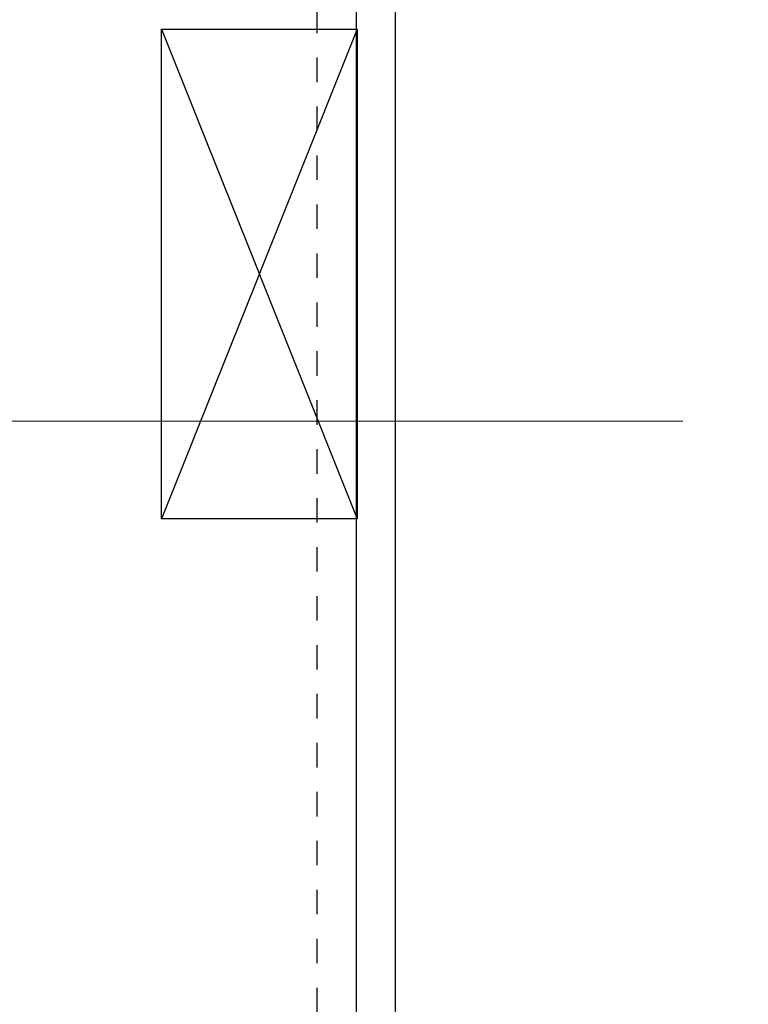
# Model space of a CAD drawing. Header units: millimetres. Extents: x -165365 to -33565, y 7406 to 103342.
# Tile 51 of 256: x -121966 to -121221, y 40588 to 41594. Entities that reach past the tile are written whole.
import ezdxf

# ---------------------------------------------------------------- set-up
doc = ezdxf.new("R2010")
doc.units = ezdxf.units.MM
doc.header["$MEASUREMENT"] = 0
doc.linetypes.add('ACAD_ISO03W100', pattern=[150, 60, -90])
doc.linetypes.add('Dashed2cust', pattern=[50, 25, -25])
doc.layers.add('ELEK CIENKIE', color=80, linetype='Continuous')
doc.layers.add('ELEK ODGROMÓWKA', color=214, linetype='Continuous')
doc.layers.add('HVAC_WENTYLACJA_ETYKIETY', color=3, linetype='Continuous', lineweight=18)

# ---------------------------------------------------------------- blocks, each defined once
blk = doc.blocks.new('A$C67C8932A')
at = {"linetype": 'Dashed2cust'}
blk.add_line((255, 2216), (2479, 2216), dxfattribs=at)
for p, q in [((255, 2176), (2479, 2176)), ((257, 2136), (2477, 2136))]:
    blk.add_line(p, q)

msp = doc.modelspace()

# ---------------------------------------------------------------- linework, layer by layer
at = {"layer": 'ELEK CIENKIE', "color": 232, "linetype": 'ACAD_ISO03W100', "ltscale": 3}
msp.add_circle((-126312.31976, 39885.75), 7540, dxfattribs=at)
at = {"layer": 'ELEK ODGROMÓWKA'}
for p, q in [((-121820.55971, 41583.81474), (-121620.55971, 41083.81474)), ((-121620.55971, 41583.81474), (-121820.55971, 41083.81474))]:
    msp.add_line(p, q, dxfattribs=at)
msp.add_lwpolyline([(-121820.55971, 41583.81474), (-121620.55971, 41583.81474), (-121620.55971, 41083.81474), (-121820.55971, 41083.81474)], close=True, dxfattribs=at)
at = {"layer": 'HVAC_WENTYLACJA_ETYKIETY'}
msp.add_lwpolyline([(-121287.58302, 41183.56505), (-122371.42855, 41183.56505)], dxfattribs=at)

# ---------------------------------------------------------------- block references
at = {"xscale": -1, "rotation": 89.99999999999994}
msp.add_blockref('A$C67C8932A', (-119445.68841, 41909.86168), dxfattribs=at)

doc.saveas('drawing.dxf')
